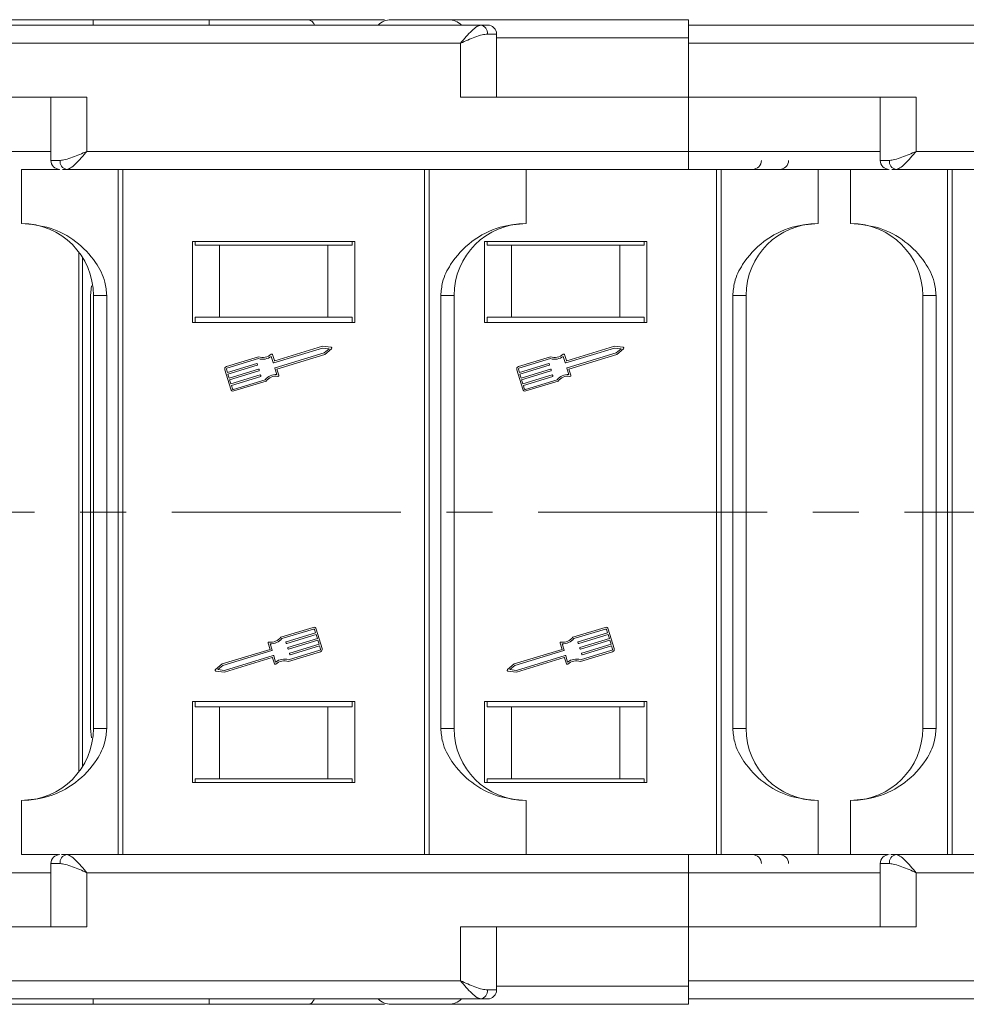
# Model space of a CAD drawing. Header units: millimetres. Extents: x 3223 to 4146, y -133 to 519.
# Tile 8 of 39: x 3581 to 3634, y 36 to 91. Entities that reach past the tile are written whole.
import ezdxf

# ---------------------------------------------------------------- set-up
doc = ezdxf.new("R2010")
doc.units = ezdxf.units.MM
doc.linetypes.add('CENTERX2', pattern=[20.32, 12.7, -2.54, 2.54, -2.54])

msp = doc.modelspace()

# ---------------------------------------------------------------- linework, layer by layer
at = {"color": 7, "linetype": 'Continuous', "lineweight": 15}
for p, q in [((3606.718, 90.2), (3572.239, 90.2)), ((3579.741, 90.5), (3585.221, 90.5)), ((3585.221, 90.5), (3585.221, 90.2)), ((3585.221, 90.5), (3591.65, 90.5)), ((3591.65, 90.2), (3591.65, 90.5)), ((3591.65, 90.5), (3597.131, 90.5)), ((3652.718, 90.2), (3618.239, 90.2)), ((3607.6, 89.7), (3607.091, 89.7)), ((3607.6, 86.2), (3607.6, 89.7)), ((3572.239, 89.2), (3605.6, 89.2)), ((3605.6, 89.2), (3605.6, 86.2)), ((3618.239, 89.5), (3607.6, 89.5)), ((3618.239, 89.2), (3618.239, 89.5)), ((3618.239, 86.2), (3618.239, 89.2)), ((3618.239, 89.2), (3651.6, 89.2)), ((3584.878, 86.2), (3572.239, 86.2)), ((3582.878, 86.2), (3582.878, 82.7)), ((3584.878, 83.2), (3584.878, 86.2)), ((3605.6, 86.2), (3618.239, 86.2)), ((3618.239, 86.2), (3618.239, 83.2)), ((3630.878, 86.2), (3618.239, 86.2)), ((3628.878, 86.2), (3628.878, 82.7)), ((3630.878, 83.2), (3630.878, 86.2)), ((3582.878, 83.2), (3558.952, 83.2)), ((3618.239, 83.2), (3584.878, 83.2)), ((3618.239, 82.2), (3618.239, 83.2)), ((3628.878, 83.2), (3618.239, 83.2)), ((3664.239, 83.2), (3630.878, 83.2)), ((3583.388, 82.7), (3582.878, 82.7)), ((3629.388, 82.7), (3628.878, 82.7)), ((3581.239, 79.2), (3581.239, 82.2)), ((3581.239, 82.2), (3583.345, 82.2)), ((3618.239, 82.2), (3583.76, 82.2)), ((3586.61, 82.2), (3586.61, 44.2)), ((3586.873, 44.2), (3586.873, 82.2)), ((3603.605, 82.2), (3603.605, 44.2)), ((3603.868, 44.2), (3603.868, 82.2)), ((3609.239, 82.2), (3609.239, 79.2)), ((3619.802, 82.2), (3619.802, 44.2)), ((3620.065, 44.2), (3620.065, 82.2)), ((3625.436, 82.2), (3625.436, 79.2)), ((3627.239, 79.2), (3627.239, 82.2)), ((3627.239, 82.2), (3629.345, 82.2)), ((3664.239, 82.2), (3629.76, 82.2)), ((3632.61, 82.2), (3632.61, 44.2)), ((3632.873, 44.2), (3632.873, 82.2)), ((3599.739, 78.2), (3590.739, 78.2)), ((3590.739, 78.2), (3590.739, 73.7)), ((3590.888, 78), (3590.888, 78.2)), ((3599.59, 78.2), (3599.59, 78)), ((3599.739, 73.7), (3599.739, 78.2)), ((3606.936, 78.2), (3606.936, 73.7)), ((3615.936, 78.2), (3606.936, 78.2)), ((3607.085, 78), (3607.085, 78.2)), ((3615.787, 78.2), (3615.787, 78)), ((3615.936, 73.7), (3615.936, 78.2)), ((3584.43, 77.612), (3584.43, 48.788)), ((3590.888, 78), (3592.239, 78)), ((3592.239, 78), (3592.239, 74)), ((3598.239, 78), (3592.239, 78)), ((3598.239, 74), (3598.239, 78)), ((3598.239, 78), (3599.59, 78)), ((3607.085, 78), (3608.436, 78)), ((3608.436, 78), (3608.436, 74)), ((3614.436, 78), (3608.436, 78)), ((3614.436, 74), (3614.436, 78)), ((3614.436, 78), (3615.787, 78)), ((3584.635, 49.086), (3584.635, 77.314)), ((3585.137, 75.747), (3585.082, 75.2)), ((3585.082, 75.2), (3585.082, 51.2)), ((3585.978, 75.2), (3585.239, 75.2)), ((3585.239, 75.2), (3585.239, 51.2)), ((3585.978, 51.2), (3585.978, 75.2)), ((3604.501, 75.2), (3604.501, 51.2)), ((3605.239, 75.2), (3604.501, 75.2)), ((3605.239, 51.2), (3605.239, 75.2)), ((3620.697, 75.2), (3620.697, 51.2)), ((3621.436, 75.2), (3620.697, 75.2)), ((3621.436, 51.2), (3621.436, 75.2)), ((3631.978, 75.2), (3631.239, 75.2)), ((3631.239, 75.2), (3631.239, 51.2)), ((3631.978, 51.2), (3631.978, 75.2)), ((3590.888, 74), (3590.888, 73.7)), ((3592.239, 74), (3590.888, 74)), ((3598.239, 74), (3592.239, 74)), ((3599.59, 74), (3598.239, 74)), ((3599.59, 73.7), (3599.59, 74)), ((3608.436, 74), (3607.085, 74)), ((3607.085, 74), (3607.085, 73.7)), ((3614.436, 74), (3608.436, 74)), ((3615.787, 74), (3614.436, 74)), ((3615.787, 73.7), (3615.787, 74)), ((3590.739, 73.7), (3599.739, 73.7)), ((3606.936, 73.7), (3615.936, 73.7)), ((3597.947, 72.293), (3595.239, 71.469)), ((3597.938, 72.389), (3595.302, 71.586)), ((3598.425, 72.337), (3597.938, 72.389)), ((3598.305, 72.255), (3597.947, 72.293)), ((3598.029, 72.024), (3598.305, 72.255)), ((3598.074, 71.939), (3598.45, 72.254)), ((3614.143, 72.293), (3611.436, 71.469)), ((3614.134, 72.389), (3611.498, 71.586)), ((3614.622, 72.337), (3614.134, 72.389)), ((3614.502, 72.255), (3614.143, 72.293)), ((3614.226, 72.024), (3614.502, 72.255)), ((3614.271, 71.939), (3614.647, 72.254)), ((3594.399, 71.803), (3592.617, 71.26)), ((3594.399, 71.704), (3592.644, 71.17)), ((3595.21, 71.485), (3595.104, 71.832)), ((3595.173, 71.927), (3595.272, 71.602)), ((3595.321, 71.199), (3598.029, 72.024)), ((3595.416, 71.13), (3598.074, 71.939)), ((3610.596, 71.803), (3608.814, 71.26)), ((3610.596, 71.704), (3608.841, 71.17)), ((3611.407, 71.485), (3611.301, 71.832)), ((3611.37, 71.927), (3611.469, 71.602)), ((3611.518, 71.199), (3614.226, 72.024)), ((3611.613, 71.13), (3614.271, 71.939)), ((3592.523, 71.084), (3592.852, 70.006)), ((3592.613, 71.112), (3592.668, 70.932)), ((3592.668, 70.932), (3594.297, 71.428)), ((3594.324, 71.338), (3592.695, 70.842)), ((3592.764, 70.617), (3594.393, 71.113)), ((3594.42, 71.023), (3592.791, 70.528)), ((3594.326, 71.412), (3594.34, 71.367)), ((3594.422, 71.098), (3594.436, 71.053)), ((3595.411, 70.823), (3595.306, 71.17)), ((3595.522, 70.782), (3595.416, 71.13)), ((3608.72, 71.084), (3609.048, 70.006)), ((3608.81, 71.112), (3608.865, 70.932)), ((3608.865, 70.932), (3610.494, 71.428)), ((3610.521, 71.338), (3608.892, 70.842)), ((3608.96, 70.617), (3610.59, 71.113)), ((3610.617, 71.023), (3608.988, 70.528)), ((3610.523, 71.412), (3610.537, 71.367)), ((3610.619, 71.098), (3610.633, 71.053)), ((3611.608, 70.823), (3611.502, 71.17)), ((3611.719, 70.782), (3611.613, 71.13)), ((3592.695, 70.842), (3592.764, 70.617)), ((3592.791, 70.528), (3592.859, 70.303)), ((3592.859, 70.303), (3594.489, 70.799)), ((3594.516, 70.709), (3592.887, 70.213)), ((3593, 70.002), (3594.754, 70.536)), ((3593.028, 69.912), (3594.81, 70.455)), ((3594.518, 70.783), (3594.531, 70.738)), ((3608.892, 70.842), (3608.96, 70.617)), ((3608.988, 70.528), (3609.056, 70.303)), ((3609.056, 70.303), (3610.685, 70.799)), ((3610.713, 70.709), (3609.084, 70.213)), ((3609.197, 70.002), (3610.951, 70.536)), ((3609.224, 69.912), (3611.007, 70.455)), ((3610.715, 70.783), (3610.728, 70.738)), ((3592.887, 70.213), (3592.942, 70.033)), ((3609.084, 70.213), (3609.138, 70.033)), ((3597.421, 56.801), (3595.639, 56.258)), ((3613.618, 56.801), (3611.836, 56.258)), ((3597.449, 56.711), (3595.694, 56.177)), ((3595.933, 56.004), (3597.562, 56.5)), ((3597.589, 56.41), (3595.96, 55.914)), ((3597.562, 56.5), (3597.507, 56.68)), ((3597.658, 56.185), (3597.589, 56.41)), ((3597.926, 55.629), (3597.597, 56.707)), ((3613.646, 56.711), (3611.891, 56.177)), ((3612.13, 56.004), (3613.759, 56.5)), ((3613.786, 56.41), (3612.157, 55.914)), ((3613.759, 56.5), (3613.704, 56.68)), ((3613.855, 56.185), (3613.786, 56.41)), ((3614.122, 55.629), (3613.794, 56.707)), ((3594.927, 55.931), (3595.033, 55.583)), ((3595.038, 55.89), (3595.143, 55.543)), ((3595.931, 55.93), (3595.917, 55.975)), ((3596.029, 55.69), (3597.658, 56.185)), ((3597.685, 56.096), (3596.056, 55.6)), ((3596.125, 55.375), (3597.754, 55.871)), ((3597.781, 55.781), (3596.152, 55.285)), ((3597.754, 55.871), (3597.685, 56.096)), ((3597.836, 55.601), (3597.781, 55.781)), ((3611.124, 55.931), (3611.23, 55.583)), ((3611.234, 55.89), (3611.34, 55.543)), ((3612.128, 55.93), (3612.114, 55.975)), ((3612.226, 55.69), (3613.855, 56.185)), ((3613.882, 56.096), (3612.253, 55.6)), ((3612.321, 55.375), (3613.95, 55.871)), ((3613.978, 55.781), (3612.349, 55.285)), ((3613.95, 55.871), (3613.882, 56.096)), ((3614.032, 55.601), (3613.978, 55.781)), ((3595.033, 55.583), (3592.374, 54.774)), ((3595.128, 55.513), (3592.42, 54.689)), ((3592.502, 54.42), (3595.21, 55.244)), ((3595.239, 55.228), (3595.345, 54.881)), ((3596.027, 55.615), (3596.013, 55.66)), ((3596.049, 54.91), (3597.832, 55.453)), ((3596.05, 55.009), (3597.804, 55.543)), ((3596.123, 55.301), (3596.109, 55.346)), ((3611.23, 55.583), (3608.571, 54.774)), ((3611.325, 55.513), (3608.617, 54.689)), ((3608.699, 54.42), (3611.407, 55.244)), ((3611.436, 55.228), (3611.542, 54.881)), ((3612.224, 55.615), (3612.21, 55.66)), ((3612.246, 54.91), (3614.029, 55.453)), ((3612.247, 55.009), (3614.001, 55.543)), ((3612.319, 55.301), (3612.306, 55.346)), ((3592.374, 54.774), (3591.999, 54.459)), ((3592.42, 54.689), (3592.144, 54.458)), ((3592.511, 54.324), (3595.147, 55.127)), ((3595.276, 54.786), (3595.177, 55.111)), ((3608.571, 54.774), (3608.196, 54.459)), ((3608.617, 54.689), (3608.341, 54.458)), ((3608.708, 54.324), (3611.344, 55.127)), ((3611.472, 54.786), (3611.373, 55.111)), ((3592.024, 54.376), (3592.511, 54.324)), ((3592.144, 54.458), (3592.502, 54.42)), ((3608.221, 54.376), (3608.708, 54.324)), ((3608.341, 54.458), (3608.699, 54.42)), ((3590.739, 52.7), (3590.739, 48.2)), ((3599.739, 52.7), (3590.739, 52.7)), ((3590.888, 52.7), (3590.888, 52.4)), ((3599.59, 52.4), (3599.59, 52.7)), ((3599.739, 48.2), (3599.739, 52.7)), ((3606.936, 52.7), (3606.936, 48.2)), ((3615.936, 52.7), (3606.936, 52.7)), ((3607.085, 52.7), (3607.085, 52.4)), ((3615.787, 52.4), (3615.787, 52.7)), ((3615.936, 48.2), (3615.936, 52.7)), ((3590.888, 52.4), (3592.239, 52.4)), ((3592.239, 52.4), (3592.239, 48.4)), ((3592.239, 52.4), (3598.239, 52.4)), ((3598.239, 48.4), (3598.239, 52.4)), ((3598.239, 52.4), (3599.59, 52.4)), ((3607.085, 52.4), (3608.436, 52.4)), ((3608.436, 52.4), (3608.436, 48.4)), ((3614.436, 52.4), (3608.436, 52.4)), ((3614.436, 48.4), (3614.436, 52.4)), ((3614.436, 52.4), (3615.787, 52.4)), ((3585.082, 51.2), (3585.134, 50.684)), ((3585.239, 51.2), (3585.978, 51.2)), ((3605.239, 51.2), (3604.501, 51.2)), ((3621.436, 51.2), (3620.697, 51.2)), ((3631.239, 51.2), (3631.978, 51.2)), ((3590.739, 48.2), (3599.739, 48.2)), ((3590.888, 48.4), (3592.239, 48.4)), ((3590.888, 48.2), (3590.888, 48.4)), ((3592.239, 48.4), (3598.239, 48.4)), ((3599.59, 48.4), (3598.239, 48.4)), ((3599.59, 48.4), (3599.59, 48.2)), ((3606.936, 48.2), (3615.936, 48.2)), ((3607.085, 48.4), (3608.436, 48.4)), ((3607.085, 48.2), (3607.085, 48.4)), ((3608.436, 48.4), (3614.436, 48.4)), ((3615.787, 48.4), (3614.436, 48.4)), ((3615.787, 48.4), (3615.787, 48.2)), ((3581.239, 44.2), (3581.239, 47.2)), ((3609.239, 44.2), (3609.239, 47.2)), ((3625.436, 44.2), (3625.436, 47.2)), ((3627.239, 44.2), (3627.239, 47.2)), ((3581.239, 44.2), (3583.295, 44.2)), ((3582.878, 43.7), (3582.878, 40.2)), ((3582.878, 43.7), (3583.388, 43.7)), ((3583.76, 44.2), (3618.239, 44.2)), ((3618.239, 44.2), (3618.239, 43.2)), ((3627.239, 44.2), (3629.295, 44.2)), ((3628.878, 43.7), (3628.878, 40.2)), ((3628.878, 43.7), (3629.388, 43.7)), ((3629.76, 44.2), (3664.239, 44.2)), ((3558.952, 43.2), (3582.878, 43.2)), ((3584.878, 40.2), (3584.878, 43.2)), ((3584.878, 43.2), (3618.239, 43.2)), ((3618.239, 43.2), (3618.239, 40.2)), ((3618.239, 43.2), (3628.878, 43.2)), ((3630.878, 40.2), (3630.878, 43.2)), ((3630.878, 43.2), (3664.239, 43.2)), ((3572.239, 40.2), (3584.878, 40.2)), ((3605.6, 40.2), (3605.6, 37.2)), ((3618.239, 40.2), (3605.6, 40.2)), ((3607.6, 36.7), (3607.6, 40.2)), ((3618.239, 37.2), (3618.239, 40.2)), ((3618.239, 40.2), (3630.878, 40.2)), ((3605.6, 37.2), (3572.239, 37.2)), ((3651.6, 37.2), (3618.239, 37.2)), ((3618.239, 36.9), (3618.239, 37.2)), ((3607.091, 36.7), (3607.6, 36.7)), ((3607.6, 36.9), (3618.239, 36.9)), ((3572.239, 36.2), (3606.718, 36.2)), ((3585.221, 36.2), (3585.221, 35.9)), ((3591.65, 35.9), (3591.65, 36.2)), ((3618.239, 36.2), (3652.718, 36.2)), ((3585.221, 35.9), (3579.741, 35.9)), ((3591.65, 35.9), (3585.221, 35.9)), ((3597.131, 35.9), (3591.65, 35.9))]:
    msp.add_line(p, q, dxfattribs=at)
at = {"color": 1, "linetype": 'CENTERX2', "lineweight": 13}
msp.add_line((4029.004, 63.2), (3517.823, 63.2), dxfattribs=at)
at = {"color": 7, "linetype": 'Continuous', "lineweight": 15}
for centre, radius, start, end in [((3601.739, 89.5), 1, 90, 135.4794), ((3604.936, 89.5), 1, 44.8714, 90), ((3606.643, 89.756), 0.451, 352.9187, 80.4798), ((3607.1, 89.7), 0.5, 0, 90), ((3583.378, 82.7), 0.5, 180, 270), ((3583.835, 82.645), 0.451, 172.9187, 260.4798), ((3621.791, 82.7), 0.5, 270, 0), ((3623.297, 82.7), 0.5, 270, 0), ((3629.378, 82.7), 0.5, 180, 270), ((3629.835, 82.645), 0.451, 172.9187, 260.4798), ((3581.239, 75.2), 4, 0, 90), ((3609.239, 75.2), 4, 90, 180), ((3625.436, 75.2), 4, 90, 180), ((3627.239, 75.2), 4, 0, 90), ((3598.42, 72.29), 0.047, 309.9512, 83.9082), ((3614.617, 72.29), 0.047, 309.9512, 83.9082), ((3594.625, 72.463), 0.698, 251.112, 312.4447), ((3594.625, 72.463), 0.792, 253.3704, 307.1664), ((3595.128, 71.913), 0.047, 16.9297, 132.4447), ((3595.295, 71.609), 0.0235, 196.9297, 286.9297), ((3610.822, 72.463), 0.698, 251.112, 312.4447), ((3610.822, 72.463), 0.792, 253.3704, 307.1664), ((3611.325, 71.913), 0.047, 16.9297, 132.4447), ((3611.492, 71.609), 0.0235, 196.9297, 286.9297), ((3592.658, 71.125), 0.141, 106.9297, 196.9297), ((3592.658, 71.125), 0.047, 106.9297, 196.9297), ((3594.304, 71.405), 0.0235, 16.9297, 106.9297), ((3594.318, 71.36), 0.0235, 286.9297, 16.9297), ((3594.4, 71.091), 0.0235, 16.9297, 106.9297), ((3594.413, 71.046), 0.0235, 286.9297, 16.9297), ((3595.232, 71.492), 0.0235, 196.9297, 286.9297), ((3595.328, 71.177), 0.0235, 106.9297, 196.9297), ((3608.855, 71.125), 0.141, 106.9297, 196.9297), ((3608.855, 71.125), 0.047, 106.9297, 196.9297), ((3610.501, 71.405), 0.0235, 16.9297, 106.9297), ((3610.514, 71.36), 0.0235, 286.9297, 16.9297), ((3610.596, 71.091), 0.0235, 16.9297, 106.9297), ((3610.61, 71.046), 0.0235, 286.9297, 16.9297), ((3611.429, 71.492), 0.0235, 196.9297, 286.9297), ((3611.525, 71.177), 0.0235, 106.9297, 196.9297), ((3594.495, 70.776), 0.0235, 16.9297, 106.9297), ((3594.509, 70.731), 0.0235, 286.9297, 16.9297), ((3595.366, 70.032), 0.792, 86.693, 140.489), ((3595.366, 70.032), 0.698, 81.4147, 142.7474), ((3595.477, 70.769), 0.047, 261.4147, 16.9297), ((3610.692, 70.776), 0.0235, 16.9297, 106.9297), ((3610.706, 70.731), 0.0235, 286.9297, 16.9297), ((3611.562, 70.032), 0.792, 86.693, 140.489), ((3611.562, 70.032), 0.698, 81.4147, 142.7474), ((3611.674, 70.769), 0.047, 261.4147, 16.9297), ((3592.986, 70.047), 0.141, 196.9297, 286.9297), ((3592.986, 70.047), 0.047, 196.9297, 286.9297), ((3609.183, 70.047), 0.141, 196.9297, 286.9297), ((3609.183, 70.047), 0.047, 196.9297, 286.9297), ((3597.462, 56.666), 0.141, 16.9297, 106.9297), ((3613.659, 56.666), 0.141, 16.9297, 106.9297), ((3595.083, 56.681), 0.698, 261.4147, 322.7474), ((3597.462, 56.666), 0.047, 16.9297, 106.9297), ((3611.28, 56.681), 0.698, 261.4147, 322.7474), ((3613.659, 56.666), 0.047, 16.9297, 106.9297), ((3594.972, 55.944), 0.047, 81.4147, 196.9297), ((3595.083, 56.681), 0.792, 266.693, 320.489), ((3595.94, 55.982), 0.0235, 106.9297, 196.9297), ((3595.954, 55.937), 0.0235, 196.9297, 286.9297), ((3611.169, 55.944), 0.047, 81.4147, 196.9297), ((3611.28, 56.681), 0.792, 266.693, 320.489), ((3612.137, 55.982), 0.0235, 106.9297, 196.9297), ((3612.15, 55.937), 0.0235, 196.9297, 286.9297), ((3595.121, 55.536), 0.0235, 286.9297, 16.9297), ((3595.217, 55.221), 0.0235, 16.9297, 106.9297), ((3596.036, 55.667), 0.0235, 106.9297, 196.9297), ((3596.049, 55.622), 0.0235, 196.9297, 286.9297), ((3596.131, 55.352), 0.0235, 106.9297, 196.9297), ((3596.145, 55.308), 0.0235, 196.9297, 286.9297), ((3597.791, 55.587), 0.047, 286.9297, 16.9297), ((3597.791, 55.587), 0.141, 286.9297, 16.9297), ((3611.318, 55.536), 0.0235, 286.9297, 16.9297), ((3611.413, 55.221), 0.0235, 16.9297, 106.9297), ((3612.232, 55.667), 0.0235, 106.9297, 196.9297), ((3612.246, 55.622), 0.0235, 196.9297, 286.9297), ((3612.328, 55.352), 0.0235, 106.9297, 196.9297), ((3612.342, 55.308), 0.0235, 196.9297, 286.9297), ((3613.988, 55.587), 0.047, 286.9297, 16.9297), ((3613.988, 55.587), 0.141, 286.9297, 16.9297), ((3595.154, 55.104), 0.0235, 16.9297, 106.9297), ((3595.321, 54.799), 0.047, 196.9297, 312.4447), ((3595.823, 54.25), 0.792, 73.3704, 127.1664), ((3595.823, 54.25), 0.698, 71.112, 132.4447), ((3611.351, 55.104), 0.0235, 16.9297, 106.9297), ((3611.517, 54.799), 0.047, 196.9297, 312.4447), ((3612.02, 54.25), 0.792, 73.3704, 127.1664), ((3612.02, 54.25), 0.698, 71.112, 132.4447), ((3592.029, 54.423), 0.047, 129.9512, 263.9082), ((3608.226, 54.423), 0.047, 129.9512, 263.9082), ((3581.239, 51.2), 4, 270, 0), ((3609.239, 51.2), 4, 180, 270), ((3625.436, 51.2), 4, 180, 270), ((3627.239, 51.2), 4, 270, 0), ((3583.378, 43.7), 0.5, 90, 180), ((3583.835, 43.756), 0.451, 99.5202, 187.0813), ((3621.791, 43.7), 0.5, 0, 90), ((3623.297, 43.7), 0.5, 0, 90), ((3629.378, 43.7), 0.5, 90, 180), ((3629.835, 43.756), 0.451, 99.5202, 187.0813), ((3606.643, 36.645), 0.451, 279.5202, 7.0813), ((3607.1, 36.7), 0.5, 270, 0), ((3601.739, 36.9), 1, 224.427, 270), ((3604.936, 36.9), 1, 270, 315.573)]:
    msp.add_arc(centre, radius, start, end, dxfattribs=at)
for points, knots in [([(3597.131, 90.5), (3597.189, 90.488), (3597.307, 90.464), (3597.436, 90.342), (3597.486, 90.228), (3597.498, 90.2)], [0, 0, 0, 0, 0.4305786, 0.8611572, 1, 1, 1, 1]), ([(3601.389, 90.5), (3600.8, 90.5), (3599.566, 90.5), (3597.966, 90.5), (3597.131, 90.5)], [0, 0, 0, 0, 0.477841, 1, 1, 1, 1]), ([(3618.239, 90.5), (3617.233, 90.5), (3615.16, 90.5), (3612.085, 90.5), (3609.127, 90.5), (3606.489, 90.5), (3604.343, 90.5), (3602.821, 90.5), (3601.903, 90.5), (3601.793, 90.5), (3601.739, 90.5)], [0, 0, 0, 0, 0.116516, 0.240011, 0.368641, 0.5, 0.631359, 0.759989, 0.883484, 1, 1, 1, 1]), ([(3605.6, 89.2), (3605.706, 89.323), (3605.918, 89.568), (3606.227, 89.898), (3606.506, 90.148), (3606.65, 90.183), (3606.718, 90.2)], [0, 0, 0, 0, 0.251519, 0.501784, 0.765632, 1, 1, 1, 1]), ([(3618.239, 89.5), (3618.239, 89.613), (3618.239, 89.838), (3618.239, 90.137), (3618.239, 90.363), (3618.239, 90.483), (3618.239, 90.495), (3618.239, 90.5)], [0, 0, 0, 0, 0.214694, 0.429388, 0.644082, 0.858775, 1, 1, 1, 1]), ([(3607.091, 89.7), (3606.996, 89.69), (3606.786, 89.669), (3606.288, 89.497), (3605.87, 89.317), (3605.6, 89.2)], [0, 0, 0, 0, 0.227063, 0.501587, 1, 1, 1, 1]), ([(3583.388, 82.7), (3583.482, 82.71), (3583.692, 82.732), (3584.19, 82.903), (3584.609, 83.084), (3584.878, 83.2)], [0, 0, 0, 0, 0.227063, 0.501587, 1, 1, 1, 1]), ([(3584.878, 83.2), (3584.772, 83.078), (3584.56, 82.833), (3584.251, 82.503), (3583.972, 82.253), (3583.828, 82.217), (3583.76, 82.2)], [0, 0, 0, 0, 0.251519, 0.501784, 0.765632, 1, 1, 1, 1]), ([(3629.388, 82.7), (3629.482, 82.71), (3629.692, 82.732), (3630.19, 82.903), (3630.609, 83.084), (3630.878, 83.2)], [0, 0, 0, 0, 0.227063, 0.501587, 1, 1, 1, 1]), ([(3630.878, 83.2), (3630.772, 83.078), (3630.56, 82.833), (3630.251, 82.503), (3629.972, 82.253), (3629.828, 82.217), (3629.76, 82.2)], [0, 0, 0, 0, 0.251519, 0.501784, 0.765632, 1, 1, 1, 1]), ([(3583.76, 82.2), (3583.695, 82.2), (3583.597, 82.2), (3583.539, 82.2), (3583.52, 82.2)], [0, 0, 0, 0, 0.667538, 1, 1, 1, 1]), ([(3629.17, 82.2), (3628.554, 82.2), (3627.1, 82.2), (3624.384, 82.2), (3621.321, 82.2), (3619.246, 82.2), (3618.239, 82.2)], [0, 0, 0, 0, 0.204375, 0.481992, 0.748527, 1, 1, 1, 1]), ([(3629.76, 82.2), (3629.695, 82.2), (3629.597, 82.2), (3629.539, 82.2), (3629.52, 82.2)], [0, 0, 0, 0, 0.667538, 1, 1, 1, 1]), ([(3585.978, 75.2), (3585.954, 75.453), (3585.892, 76.111), (3585.324, 77.192), (3584.3, 78.257), (3582.856, 79.047), (3581.783, 79.149), (3581.239, 79.2)], [0, 0, 0, 0, 0.109672, 0.284648, 0.519248, 0.75632, 1, 1, 1, 1]), ([(3609.239, 79.2), (3608.75, 79.158), (3607.682, 79.066), (3606.18, 78.28), (3605.124, 77.155), (3604.581, 76.063), (3604.524, 75.453), (3604.501, 75.2)], [0, 0, 0, 0, 0.219162, 0.4791659, 0.7354888, 0.890617, 1, 1, 1, 1]), ([(3625.436, 79.2), (3624.947, 79.158), (3623.879, 79.066), (3622.377, 78.28), (3621.321, 77.155), (3620.778, 76.063), (3620.721, 75.453), (3620.697, 75.2)], [0, 0, 0, 0, 0.219162, 0.4791659, 0.7354888, 0.890617, 1, 1, 1, 1]), ([(3631.978, 75.2), (3631.954, 75.453), (3631.892, 76.111), (3631.324, 77.192), (3630.3, 78.257), (3628.856, 79.047), (3627.783, 79.149), (3627.239, 79.2)], [0, 0, 0, 0, 0.109672, 0.284648, 0.519248, 0.75632, 1, 1, 1, 1]), ([(3581.239, 47.2), (3581.728, 47.242), (3582.796, 47.335), (3584.298, 48.121), (3585.354, 49.245), (3585.897, 50.337), (3585.954, 50.948), (3585.978, 51.2)], [0, 0, 0, 0, 0.219162, 0.4791659, 0.7354888, 0.890617, 1, 1, 1, 1]), ([(3604.501, 51.2), (3604.524, 50.947), (3604.586, 50.29), (3605.154, 49.208), (3606.178, 48.143), (3607.622, 47.354), (3608.695, 47.252), (3609.239, 47.2)], [0, 0, 0, 0, 0.109672, 0.284648, 0.519248, 0.75632, 1, 1, 1, 1]), ([(3620.697, 51.2), (3620.721, 50.947), (3620.783, 50.29), (3621.351, 49.208), (3622.375, 48.143), (3623.819, 47.354), (3624.892, 47.252), (3625.436, 47.2)], [0, 0, 0, 0, 0.109672, 0.284648, 0.519248, 0.75632, 1, 1, 1, 1]), ([(3627.239, 47.2), (3627.728, 47.242), (3628.796, 47.335), (3630.298, 48.121), (3631.354, 49.245), (3631.897, 50.337), (3631.954, 50.948), (3631.978, 51.2)], [0, 0, 0, 0, 0.219162, 0.479166, 0.735489, 0.890617, 1, 1, 1, 1]), ([(3583.388, 43.7), (3583.482, 43.69), (3583.692, 43.669), (3584.19, 43.497), (3584.609, 43.317), (3584.878, 43.2)], [0, 0, 0, 0, 0.227072, 0.501587, 1, 1, 1, 1]), ([(3583.47, 44.2), (3583.504, 44.2), (3583.575, 44.2), (3583.696, 44.2), (3583.76, 44.2)], [0, 0, 0, 0, 0.47273, 1, 1, 1, 1]), ([(3583.76, 44.2), (3583.828, 44.183), (3583.972, 44.148), (3584.251, 43.898), (3584.56, 43.568), (3584.772, 43.323), (3584.878, 43.2)], [0, 0, 0, 0, 0.2343588, 0.4982155, 0.7484812, 1, 1, 1, 1]), ([(3618.239, 44.2), (3619.246, 44.2), (3621.321, 44.2), (3624.384, 44.2), (3627.082, 44.2), (3628.52, 44.2), (3629.12, 44.2)], [0, 0, 0, 0, 0.252831, 0.520807, 0.799924, 1, 1, 1, 1]), ([(3629.388, 43.7), (3629.482, 43.69), (3629.692, 43.669), (3630.19, 43.497), (3630.609, 43.317), (3630.878, 43.2)], [0, 0, 0, 0, 0.227072, 0.501587, 1, 1, 1, 1]), ([(3629.47, 44.2), (3629.504, 44.2), (3629.575, 44.2), (3629.696, 44.2), (3629.76, 44.2)], [0, 0, 0, 0, 0.47273, 1, 1, 1, 1]), ([(3629.76, 44.2), (3629.828, 44.183), (3629.972, 44.148), (3630.251, 43.898), (3630.56, 43.568), (3630.772, 43.323), (3630.878, 43.2)], [0, 0, 0, 0, 0.234359, 0.498216, 0.748481, 1, 1, 1, 1]), ([(3605.6, 37.2), (3605.87, 37.084), (3606.288, 36.903), (3606.786, 36.732), (3606.996, 36.71), (3607.091, 36.7)], [0, 0, 0, 0, 0.4984129, 0.772928, 1, 1, 1, 1]), ([(3606.718, 36.2), (3606.65, 36.217), (3606.506, 36.253), (3606.227, 36.503), (3605.918, 36.833), (3605.706, 37.078), (3605.6, 37.2)], [0, 0, 0, 0, 0.2343588, 0.4982155, 0.7484812, 1, 1, 1, 1]), ([(3618.239, 35.9), (3618.239, 35.911), (3618.239, 35.933), (3618.239, 36.106), (3618.239, 36.36), (3618.239, 36.641), (3618.239, 36.827), (3618.239, 36.9)], [0, 0, 0, 0, 0.214694, 0.429388, 0.644082, 0.858775, 1, 1, 1, 1]), ([(3597.498, 36.2), (3597.47, 36.148), (3597.4, 36.016), (3597.267, 35.918), (3597.169, 35.905), (3597.131, 35.9)], [0, 0, 0, 0, 0.2855824, 0.7165269, 1, 1, 1, 1]), ([(3597.131, 35.9), (3597.966, 35.9), (3599.566, 35.9), (3600.8, 35.9), (3601.389, 35.9)], [0, 0, 0, 0, 0.52216, 1, 1, 1, 1]), ([(3601.739, 35.9), (3601.793, 35.9), (3601.903, 35.9), (3602.821, 35.9), (3604.343, 35.9), (3606.489, 35.9), (3609.127, 35.9), (3612.085, 35.9), (3615.16, 35.9), (3617.233, 35.9), (3618.239, 35.9)], [0, 0, 0, 0, 0.116516, 0.240011, 0.368641, 0.5, 0.631359, 0.759989, 0.883484, 1, 1, 1, 1])]:
    msp.add_open_spline(points, degree=3, knots=knots, dxfattribs=at)
for points in [[(3607.1, 90.2), (3607.082, 90.2), (3607.047, 90.2), (3606.828, 90.2), (3606.718, 90.2)], [(3606.718, 36.2), (3606.828, 36.2), (3607.047, 36.2), (3607.082, 36.2), (3607.1, 36.2)]]:
    msp.add_open_spline(points, degree=3, dxfattribs=at)

doc.saveas('drawing.dxf')
